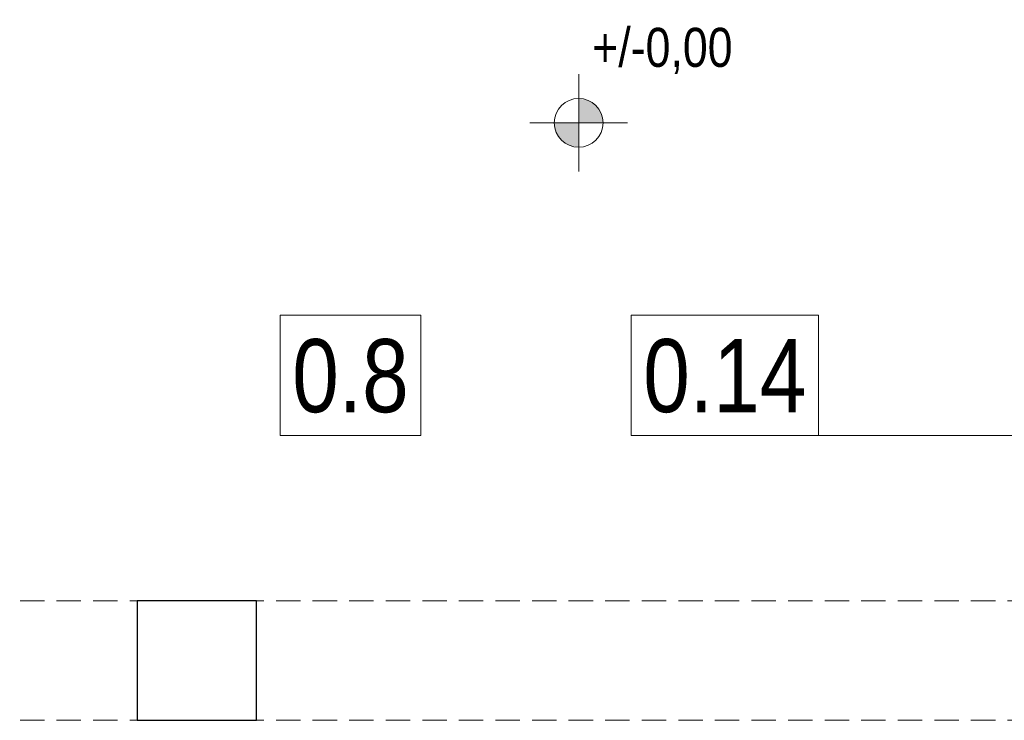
# Model space of a CAD drawing. Extents: x -558982 to 5119495, y -5290134 to 97908.
# Tile 237 of 256: x -433329 to -429291, y -10781 to -7906. Entities that reach past the tile are written whole.
import ezdxf

# ---------------------------------------------------------------- set-up
doc = ezdxf.new("R2010")
doc.units = 0
doc.header["$MEASUREMENT"] = 0
doc.linetypes.add('Krawędzie ukryte', pattern=[150, 100, -50])
for name, color, linetype, lineweight in [('INWENT OPISY_Nr_Pióra__21', 252, 'Continuous', 9), ('INWENT RURY SPUSTOWE_Nr_Pióra__21', 252, 'Continuous', 9), ('INWENT RZĘDNE_Nr_Pióra__21', 252, 'Continuous', 9), ('INWENT.ŚCIANY_Nr_Pióra__1', 252, 'Continuous', 25), ('Istniejące stropy_Nr_Pióra__5', 252, 'Continuous', 13)]:
    doc.layers.add(name, color=color, linetype=linetype, lineweight=lineweight)
doc.layers.add('INWENT RURY SPUSTOWE', color=252, linetype='Continuous')
doc.layers.add('INWENT RZĘDNE', color=252, linetype='Continuous')
doc.styles.add('GENERATED_STYLE_2', font='ARIALN.TTF')
doc.styles.add('GENERATED_STYLE_3', font='ARIALN.TTF')

# ---------------------------------------------------------------- blocks, each defined once
blk = doc.blocks.new('Linia_12', base_point=(-421778.6, 33900.7))
at = {"layer": 'INWENT RURY SPUSTOWE_Nr_Pióra__21', "linetype": 'Continuous'}
blk.add_hatch(color=256, dxfattribs=at).paths.add_polyline_path([(-419336.1, 33900.7), (-419339.9, 33919.8), (-419350.7, 33936.1), (-419366.9, 33946.9), (-419386.1, 33950.7), (-419405.2, 33946.9), (-419421.4, 33936.1), (-419432.3, 33919.8), (-419436.1, 33900.7), (-419432.3, 33881.6), (-419421.4, 33865.4), (-419405.2, 33854.5), (-419386.1, 33850.7), (-419366.9, 33854.5), (-419350.7, 33865.4), (-419339.9, 33881.6)], flags=0)
blk.add_line((-421778.6, 33900.7), (-419436.1, 33900.7), dxfattribs=at)
blk.add_circle((-419386.1, 33900.7), 50, dxfattribs=at)
blk = doc.blocks.new('Koty wysokościowe_7', base_point=(-421993.7, 35184))
at = {"layer": 'INWENT RZĘDNE_Nr_Pióra__21', "linetype": 'Continuous'}
for points in [[(-421993.7, 35184), (-421893.7, 35184), (-421901.3, 35222.2), (-421923, 35254.7), (-421955.4, 35276.4), (-421993.7, 35284)], [(-421993.7, 35184), (-422093.7, 35184), (-422086.1, 35145.7), (-422064.4, 35113.3), (-422031.9, 35091.6), (-421993.7, 35084)]]:
    blk.add_hatch(color=256, dxfattribs=at).paths.add_polyline_path(points, flags=0)
for p, q in [((-421993.7, 34984), (-421993.7, 35384)), ((-422193.7, 35184), (-421793.7, 35184))]:
    blk.add_line(p, q, dxfattribs=at)
blk.add_circle((-421993.7, 35184), 100, dxfattribs=at)
at = {"layer": 'INWENT RZĘDNE_Nr_Pióra__21', "insert": (-421938.4, 35384), "char_height": 160, "attachment_point": 7, "style": 'GENERATED_STYLE_2'}
blk.add_mtext('{+/-0,00}', dxfattribs=at)

msp = doc.modelspace()

# ---------------------------------------------------------------- linework, layer by layer
at = {"layer": 'INWENT.ŚCIANY_Nr_Pióra__1', "linetype": 'Continuous'}
for p, q in [((-432357.5, -10290.6), (-432847.5, -10290.6)), ((-432847.5, -10290.6), (-432847.5, -10780.6)), ((-432357.5, -10780.6), (-432357.5, -10290.6)), ((-432847.5, -10780.6), (-432357.5, -10780.6))]:
    msp.add_line(p, q, dxfattribs=at)
at = {"layer": 'Istniejące stropy_Nr_Pióra__5', "linetype": 'Krawędzie ukryte'}
for p, q in [((-429177.5, -10290.6), (-435727.5, -10290.6)), ((-429177.5, -10780.6), (-435727.5, -10780.6))]:
    msp.add_line(p, q, dxfattribs=at)

# ---------------------------------------------------------------- block references
at = {"layer": 'INWENT RURY SPUSTOWE', "linetype": 'Continuous'}
msp.add_blockref('Linia_12', (-430821.2, -9612.5), dxfattribs=at)
at = {"layer": 'INWENT RZĘDNE'}
msp.add_blockref('Koty wysokościowe_7', (-431036.3, -8329.2), dxfattribs=at)

# ---------------------------------------------------------------- wipeouts: each hides what was drawn before it
at = {"linetype": 'Continuous', "ltscale": 1697224.223747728}
msp.add_wipeout([(-432260.3, -9118.3), (-431684.3, -9118.3), (-431684.3, -9612.5), (-432260.3, -9612.5)], dxfattribs=at).dxf.layer = 'INWENT OPISY_Nr_Pióra__21'

# ---------------------------------------------------------------- next in the draw order: linework, layer by layer
at = {"layer": 'INWENT OPISY_Nr_Pióra__21', "linetype": 'Continuous', "flags": 128}
msp.add_lwpolyline([(-432260.3, -9118.3), (-431684.3, -9118.3), (-431684.3, -9612.5), (-432260.3, -9612.5)], close=True, dxfattribs=at)

# ---------------------------------------------------------------- next in the draw order: texts
at = {"layer": 'INWENT OPISY_Nr_Pióra__21', "linetype": 'Continuous', "insert": (-431972.3, -9520.7), "char_height": 300, "attachment_point": 8, "style": 'GENERATED_STYLE_3'}
msp.add_mtext('{0.8 }', dxfattribs=at)

# ---------------------------------------------------------------- next in the draw order: wipeouts: each hides what was drawn before it
at = {"linetype": 'Continuous', "ltscale": 1691104.137589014}
msp.add_wipeout([(-430821.2, -9118.3), (-430053.2, -9118.3), (-430053.2, -9612.5), (-430821.2, -9612.5)], dxfattribs=at).dxf.layer = 'INWENT OPISY_Nr_Pióra__21'

# ---------------------------------------------------------------- next in the draw order: linework, layer by layer
at = {"layer": 'INWENT OPISY_Nr_Pióra__21', "linetype": 'Continuous', "flags": 128}
msp.add_lwpolyline([(-430821.2, -9118.3), (-430053.2, -9118.3), (-430053.2, -9612.5), (-430821.2, -9612.5)], close=True, dxfattribs=at)

# ---------------------------------------------------------------- next in the draw order: texts
at = {"layer": 'INWENT OPISY_Nr_Pióra__21', "linetype": 'Continuous', "insert": (-430437.2, -9520.5), "char_height": 300, "attachment_point": 8, "style": 'GENERATED_STYLE_3'}
msp.add_mtext('{0.14 }', dxfattribs=at)

doc.saveas('drawing.dxf')
